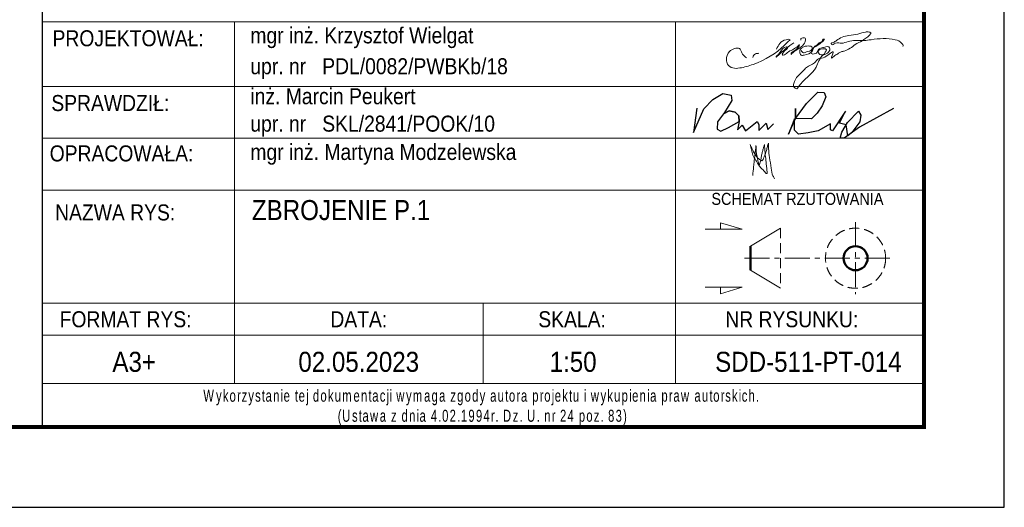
# Model space of a CAD drawing. Extents: x -38192 to -7592, y -6797 to 11837.
# Tile 6 of 9: x -14031 to -7892, y -6797 to -3756. Entities that reach past the tile are written whole.
import ezdxf
from ezdxf.enums import TextEntityAlignment as Align

# ---------------------------------------------------------------- set-up
doc = ezdxf.new("R2010")
doc.units = 0
doc.header["$LTSCALE"] = 5
doc.header["$MEASUREMENT"] = 0
doc.linetypes.add('HIDDEN', pattern=[0.375, 0.25, -0.125])
doc.linetypes.add('MITTE', pattern=[2, 1.25, -0.25, 0.25, -0.25])
doc.layers.add('_FORMATKA', color=8, linetype='Continuous', lineweight=15, plot=False)
for name, color, linetype, lineweight in [('_RAMKA', 7, 'Continuous', 35), ('PS_DIM', 4, 'Continuous', 13), ('PS_HIDDEN', 2, 'HIDDEN', 13), ('PS_MIDLINE', 5, 'MITTE', 13), ('PS_POS', 1, 'Continuous', 15), ('PS_SOLID', 7, 'Continuous', 30), ('PS_TEXT', 3, 'Continuous', 13)]:
    doc.layers.add(name, color=color, linetype=linetype, lineweight=lineweight)
doc.layers.add('_tabelka', color=7, linetype='Continuous')
doc.styles.add('gil', font='GIL_____.TTF', dxfattribs={"width": 0.9})

# ---------------------------------------------------------------- blocks, each defined once
blk = doc.blocks.new('*U17')
at = {"layer": '_FORMATKA', "lineweight": -3}
blk.add_lwpolyline([(-600, 0), (0, 0), (0, 297), (-600, 297)], close=True, dxfattribs=at)
at = {"layer": '_RAMKA', "lineweight": -3, "const_width": 0.5}
blk.add_lwpolyline([(-570, 10), (-10, 10), (-10, 287), (-570, 287)], close=True, dxfattribs=at)
blk = doc.blocks.new('A$C077725B1')
at = {"layer": 'PS_SOLID', "color": 5, "lineweight": 25}
for points in [[(0.45, 3.96), (0, 0.74), (1.35, 3.86), (2.53, 5.09), (3.87, 5.86), (4.96, 5.66), (5.03, 4.97), (4.09, 3.39), (3.17, 2.17), (3.12, 1.2), (3.6, 0.93), (4.61, 1.41), (5.99, 2.21), (5.97, 2.95), (5.49, 3.43), (4.71, 3.58), (3.95, 3.2), (4.71, 3.58), (5.49, 3.43), (5.97, 2.95), (5.99, 2.21), (5.79, 1.09), (6.4, 1.71), (6.83, 0.96), (8.36, 2.21), (8.58, 1.82), (8.58, 1.03), (9.53, 1.97), (9.77, 1.14), (10.51, 1.89)], [(26.25, 3.91), (21.8, 1.47), (19.81, 0), (19.26, 0), (19.47, 0.79), (20.21, 2.08), (21.68, 3.55), (21.99, 3.05), (21.86, 2.14), (20.81, 0.74), (20.25, 0.33), (20.03, 1.78), (19.17, 1.98), (19.96, 3.54), (18.27, 0.97), (18, 1.12), (18, 1.91), (16.37, 0.97), (15.05, 0.72), (13.81, 0.54), (13.29, 1.06), (13.29, 2.56), (12.47, 0.52), (13.42, 2.59), (13.42, 3.89), (13.42, 2.59), (14.85, 4.56), (16.34, 6.04), (17.15, 6.01), (17.36, 5.44), (16.89, 4.25), (16.25, 3.31), (15.51, 2.56), (13.42, 2.59)]]:
    blk.add_lwpolyline(points, dxfattribs=at)
blk = doc.blocks.new('tabela_rys')
at = {"layer": '_tabelka', "color": 251, "lineweight": 15}
for p, q in [((21.62, 58.32), (131.62, 58.32)), ((21.62, 58.32), (131.62, 58.32)), ((45.62, 58.32), (45.62, 37.33)), ((100.62, 58.32), (100.62, 37.33)), ((21.62, 50.24), (131.62, 50.24)), ((21.62, 43.79), (131.62, 43.79)), ((21.62, 37.33), (131.62, 37.33)), ((21.62, 37.33), (131.62, 37.33)), ((21.62, 37.33), (131.62, 37.33)), ((21.62, 37.33), (131.62, 37.33)), ((21.62, 37.33), (131.62, 37.33)), ((21.62, 37.33), (131.62, 37.33)), ((21.62, 37.33), (131.62, 37.33)), ((21.62, 37.33), (131.62, 37.33)), ((45.62, 37.33), (45.62, 23.22)), ((100.62, 37.33), (100.62, 13.22)), ((21.62, 23.22), (131.62, 23.22)), ((131.62, 23.22), (21.62, 23.22)), ((45.62, 23.22), (45.62, 13.22)), ((76.62, 23.22), (76.62, 13.22)), ((21.62, 19.22), (131.62, 19.22)), ((21.62, 13.22), (131.62, 13.22))]:
    blk.add_line(p, q, dxfattribs=at)
at = {"layer": '_tabelka', "color": 251, "lineweight": 30}
blk.add_lwpolyline([(131.62, 123.55), (21.62, 123.55), (21.62, 7.77), (131.62, 7.77)], close=True, dxfattribs=at)
at = {"layer": 'PS_DIM', "color": 5, "true_color": 0x1d16e9}
for points in [[(116.27, 54.78), (116.4, 54.56), (116.58, 54.45), (116.96, 54.56), (117.27, 54.64), (117.58, 54.82), (117.66, 55.11), (117.19, 55.3), (116.43, 55.09), (116.18, 54.85), (116.11, 54.56), (116.28, 54.15), (116.65, 54.15), (117.64, 54.62), (118.01, 55.28), (118.3, 55.44), (118.6, 55.74), (118.91, 55.92), (119.04, 56.14), (119.09, 56.16), (118.24, 55.3), (117.84, 55.07), (117.57, 54.61), (117.57, 54.35), (118.03, 54.35), (118.3, 54.51), (118.35, 54.72), (118.63, 54.99), (119.09, 55.11), (119.38, 55.19), (119.72, 55.19), (119.86, 54.94), (119.56, 54.42), (119.25, 54.24), (118.63, 54.24), (118.45, 54.43), (118.39, 54.64), (119.46, 54.8), (119.3, 54.52), (119.18, 54.31), (118.99, 54.13), (118.15, 52.67), (115.93, 50.15), (115.75, 49.97), (115.52, 50.04), (115.33, 50.36), (115.46, 50.86), (115.83, 51.49), (116.51, 52.17), (116.97, 52.63), (117.94, 53.19), (118.45, 53.7), (119.24, 53.91), (120.28, 54.51), (120.08, 53.78), (120.47, 54.09), (120.72, 54.24), (120.96, 54.38), (121.28, 54.56), (121.66, 54.66), (123.03, 55.46), (124.83, 56.69), (124.99, 56.96), (124.75, 57.03), (124.29, 57.03), (123.37, 56.78), (122.22, 56.61), (121.4, 56.39), (120.69, 55.98), (120.26, 55.73), (120.02, 55.6), (120.05, 55.5), (120.57, 55.64), (121.34, 55.64), (122.15, 55.85), (123.03, 55.97), (124.11, 55.97), (125.01, 56.08), (128, 56.08), (128.89, 55.57), (128.97, 55.25), (128.95, 55.23)], [(109.48, 53.8), (108.99, 54.29), (108.79, 54.65), (108.6, 54.97), (107.99, 54.97), (107.36, 54.6), (106.97, 53.57), (107.12, 53.03), (107.77, 52.55), (108.62, 52.55), (110.32, 53), (114.18, 55.37), (114.63, 55.81), (114.9, 56.08), (114.41, 56.08), (113.23, 54.9)], [(115.36, 55.7), (113.22, 53.93), (113.18, 53.9), (113.18, 53.98), (113.33, 54.13), (113.56, 54.36), (114.45, 55.17), (114.55, 55.14), (113.99, 54.42), (113.95, 54.18), (114.03, 54.16), (114.58, 54.48), (115.19, 54.83), (115.46, 54.98), (115.73, 55.14), (115.95, 55.36), (116.04, 55.45), (116.06, 55.39), (116.02, 55.28), (115.29, 54.61), (115.06, 54.38), (115.02, 54.23), (115.14, 54.35), (115.64, 54.75), (116.77, 55.82), (116.82, 56), (116.82, 56.17), (116.69, 56.3), (116.5, 56.3), (116.26, 56.24), (116.23, 56.11), (116.23, 56)], [(111.02, 54.38), (110.58, 54.31), (110.37, 54.14), (110.28, 53.86)], [(109.92, 42.99), (110.36, 42.1), (110.66, 41.59), (111.09, 41.15), (111.38, 40.99), (111.66, 41.47), (111.96, 42.25), (112.08, 42.76), (112.2, 43.19)], [(111.71, 43.01), (111.79, 41.97), (111.9, 41.03), (111.99, 40.03), (111.99, 39.38), (111.65, 39.72), (111.22, 40.15), (110.84, 40.68), (110.65, 41.02), (110.26, 41.69), (110.08, 42.33), (109.92, 42.99)], [(110.65, 42.9), (110.68, 42.38), (110.68, 42.14), (110.7, 41.97), (110.71, 41.9), (110.76, 41.68), (110.81, 41.47), (110.84, 41.29), (110.91, 40.88), (111.01, 40.53), (111.04, 40.47), (111.14, 40.66), (111.22, 40.95), (111.29, 41.28), (111.38, 41.81), (111.5, 42.26), (111.6, 42.66), (111.71, 43.03)], [(112.2, 43.19), (112.23, 42.5), (112.33, 41.38), (112.56, 40.06), (112.77, 39.1), (112.98, 38.73)], [(110.26, 39.14), (110.35, 40.27), (110.43, 40.94), (110.49, 41.47), (110.59, 42.26), (110.65, 42.75), (110.65, 42.9)]]:
    blk.add_spline(points, degree=3, dxfattribs=at)
at = {"layer": 'PS_HIDDEN'}
blk.add_line((113.73, 32.58), (113.73, 25.08), dxfattribs=at)
blk.add_circle((123.07, 28.83), 3.75, dxfattribs=at)
at = {"layer": 'PS_MIDLINE', "ltscale": 0.5}
for p, q in [((123.07, 33.33), (123.07, 24.33)), ((109.23, 28.83), (127.57, 28.83))]:
    blk.add_line(p, q, dxfattribs=at)
at = {"layer": 'PS_POS'}
for p, q in [((109.98, 30.33), (113.73, 32.58)), ((113.73, 25.08), (109.98, 27.33))]:
    blk.add_line(p, q, dxfattribs=at)
at = {"layer": 'PS_POS', "lineweight": 50}
blk.add_line((109.98, 27.33), (109.98, 30.33), dxfattribs=at)
at = {"layer": 'PS_SOLID', "lineweight": 50}
blk.add_line((109.98, 30.33), (109.98, 27.33), dxfattribs=at)
blk.add_circle((123.07, 28.83), 1.5, dxfattribs=at)
blk.add_circle((123.07, 28.83), 1.5, dxfattribs=at)
at = {"layer": 'PS_TEXT', "color": 7}
for p, q in [((108.95, 32.44), (106.22, 33.26)), ((106.22, 33.26), (106.22, 32.44)), ((108.95, 32.44), (104.3, 32.44)), ((108.95, 25.21), (104.3, 25.21)), ((108.95, 25.21), (106.22, 24.39)), ((106.22, 24.39), (106.22, 25.21))]:
    blk.add_line(p, q, dxfattribs=at)
at = {"layer": 'PS_POS', "color": 7, "xscale": 0.9500000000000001, "yscale": 0.9500000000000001, "zscale": 0.9500000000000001}
blk.add_blockref('A$C077725B1', (102.85, 43.79), dxfattribs=at)
at = {"layer": '_tabelka', "color": 12, "style": 'gil', "width": 0.9}
for s, p in [('PROJEKTOWAŁ: ', (32.69, 56.26)), ('SPRAWDZIŁ: ', (30.47, 48.18)), ('OPRACOWAŁA: ', (31.87, 41.9)), ('NAZWA RYS:', (30.74, 34.54))]:
    blk.add_text(s, height=2, dxfattribs=at).set_placement(p, align=Align.MIDDLE)
at = {"layer": '_tabelka', "color": 7, "style": 'gil', "width": 0.9}
for s, p in [('mgr inż. Krzysztof Wielgat', (47.6, 56.62)), ('upr. nr   PDL/0082/PWBKb/18 ', (47.6, 52.77)), ('inż. Marcin Peukert', (47.6, 49.03)), ('upr. nr   SKL/2841/POOK/10 ', (47.6, 45.61)), ('mgr inż. Martyna Modzelewska', (47.6, 42.08))]:
    blk.add_text(s, height=2, dxfattribs=at).set_placement(p, align=Align.MIDDLE_LEFT)
at = {"layer": '_tabelka', "color": 251, "style": 'gil', "width": 0.9}
for s, p in [('FORMAT RYS:', (32.04, 21.22)), ('DATA:', (61.12, 21.22)), ('SKALA:', (87.72, 21.22)), ('NR RYSUNKU:', (115.12, 21.22))]:
    blk.add_text(s, height=2, dxfattribs=at).set_placement(p, align=Align.MIDDLE)
at = {"layer": '_tabelka', "color": 7, "lineweight": 13, "insert": (22.63, 10.21), "char_height": 1.5, "attachment_point": 4, "style": 'gil'}
blk.add_mtext_dynamic_manual_height_columns('\\pi19.10122;{\\W0.7;\\T1.2;Wykorzystanie tej dokumentacji wymaga zgody autora projektu i wykupienia praw autorskich.\\P\\pi35.86535;(Ustawa z dnia 4.02.1994r. Dz. U. nr 24 poz. 83)}', width=107.5936, gutter_width=12.5, heights=[0], dxfattribs=at)
at = {"layer": '_tabelka', "color": 7, "style": 'gil', "width": 0.9}
for p in [(47.79, 34.83), (47.79, 30.29), (47.79, 26.06)]:
    blk.add_attdef('NAZWA_RYS:', text='', height=2.5, dxfattribs=at).set_placement(p, align=Align.MIDDLE_LEFT)
blk.add_attdef('FORMAT', text='', height=2.5, dxfattribs=at).set_placement((33.12, 15.91), align=Align.MIDDLE)
at = {"layer": '_tabelka', "color": 7, "style": 'gil', "width": 0.9, "flags": 8}
for tag, p in [('DATA', (61.11, 15.91)), ('SKALA', (87.85, 15.91)), ('NR_RYSUNKU', (117.18, 15.91))]:
    blk.add_attdef(tag, text='', height=2.5, dxfattribs=at).set_placement(p, align=Align.MIDDLE)
at = {"layer": 'PS_TEXT', "color": 7, "insert": (100.88, 36.98), "char_height": 1.5, "width": 31.0028, "attachment_point": 1, "style": 'gil'}
blk.add_mtext('\\pi4.20993;SCHEMAT RZUTOWANIA', dxfattribs=at)

msp = doc.modelspace()

# ---------------------------------------------------------------- block references
at = {"layer": 'PS_DIM', "xscale": 50, "yscale": 50, "zscale": 50}
msp.add_blockref('*U17', (-7891.56, -6796.56), dxfattribs=at)
at = {"layer": 'PS_DIM', "color": 7}
ref = msp.add_blockref('tabela_rys', (-14972.5, -6685), dxfattribs=dict(at, xscale=50, yscale=50, zscale=50))
ref.add_attrib('FORMAT', 'A3+', dxfattribs={"layer": '_tabelka', "color": 7, "height": 125, "style": 'gil', "width": 0.9}).set_placement((-13316.72, -5889.43), align=Align.MIDDLE)
ref.add_attrib('DATA', '02.05.2023', dxfattribs={"layer": '_tabelka', "color": 7, "height": 125, "style": 'gil', "width": 0.9, "flags": 8}).set_placement((-11916.76, -5889.43), align=Align.MIDDLE)
ref.add_attrib('SKALA', '1:50', dxfattribs={"layer": '_tabelka', "color": 7, "height": 125, "style": 'gil', "width": 0.9, "flags": 8}).set_placement((-10580.01, -5889.43), align=Align.MIDDLE)
ref.add_attrib('NR_RYSUNKU', 'SDD-511-PT-014', dxfattribs={"layer": '_tabelka', "color": 7, "height": 125, "style": 'gil', "width": 0.9, "flags": 8}).set_placement((-9113.31, -5889.43), align=Align.MIDDLE)
ref.add_attrib('NAZWA_RYS:', 'ZBROJENIE P.1', dxfattribs={"layer": '_tabelka', "color": 7, "height": 125, "style": 'gil', "width": 0.9}).set_placement((-12583.08, -4943.31), align=Align.MIDDLE_LEFT)

doc.saveas('drawing.dxf')
